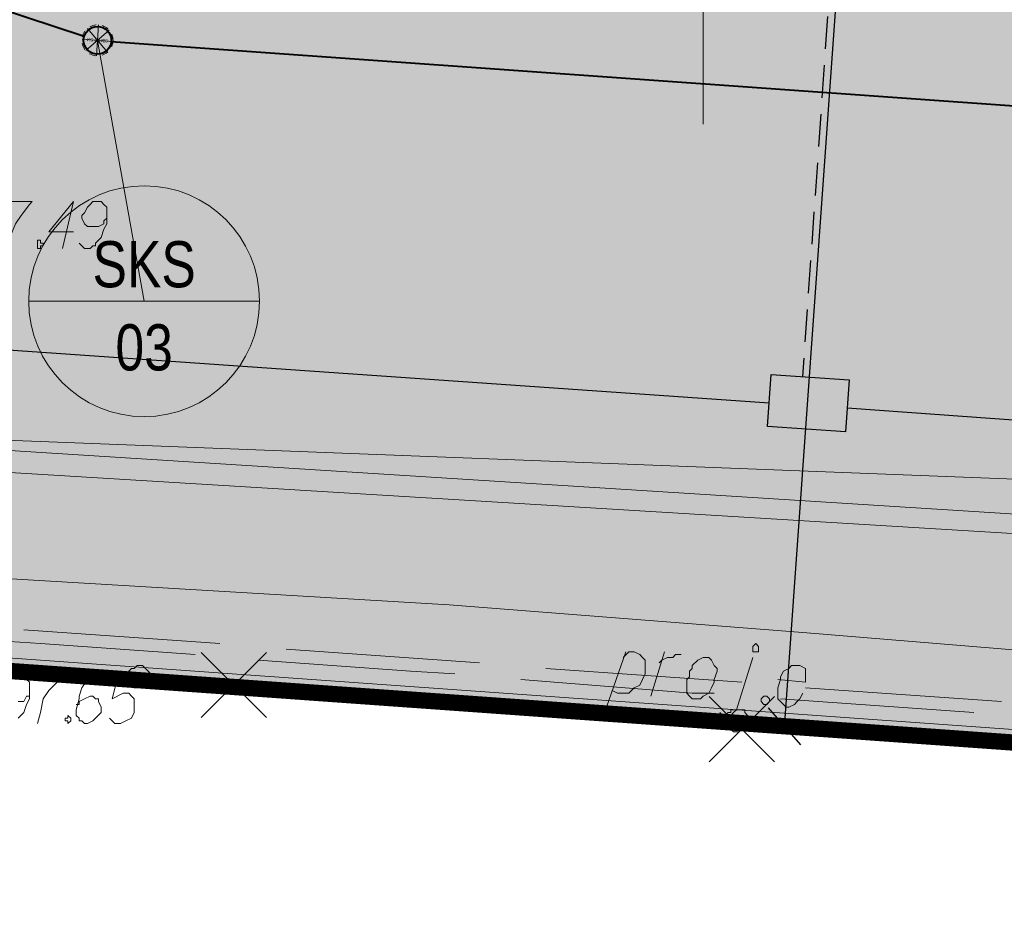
# Model space of a CAD drawing. Header units: metres. Extents: x 7431553 to 7432401, y 5544342 to 5544539.
# Tile 127 of 180: x 7432190 to 7432205, y 5544435 to 5544449. Entities that reach past the tile are written whole.
import ezdxf
from ezdxf.enums import TextEntityAlignment as Align
from ezdxf.lldxf.tags import DXFTag

# ---------------------------------------------------------------- set-up
doc = ezdxf.new("R2010")
doc.units = ezdxf.units.M
doc.header["$MEASUREMENT"] = 0
doc.linetypes.add('BG-PR90-PB-PZT-PZT01_2026_04_14$0$( Dashed )', pattern=[0.75, 0.5, -0.25])
doc.linetypes.add('DASHEDX2', pattern=[1.5, 1, -0.5])
for name, color, linetype, lineweight in [('BG-PR90-PB-PZT-PZT01_2026_04_14$0$MAPA DCP', 7, 'Continuous', 0), ('BG-PR90-PB-PZT-PZT01_2026_04_14$0$Teletechnika wewnętrzna', 30, 'Continuous', 5), ('BG-PR90-PB-PZT-PZT01_2026_04_14$0$Z-ogrodzenie', 41, 'Continuous', 20), ('PRIMETECH - kan_san_graw_instalacje_zewn', 19, 'EST---KS---', 40), ('PRIMETECH - OPISY', 7, 'Continuous', 13), ('PRIMETECH_XREF', 7, 'Continuous', 5)]:
    doc.layers.add(name, color=color, linetype=linetype, lineweight=lineweight)
for name, color, linetype in [('BG-PR90-PB-PZT-PZT01_2026_04_14$0$Z-wyburzenia', 10, 'Continuous'), ('BG-PR90-PB-PZT-PZT01_2026_04_14$0$Z-wymiarowanie', 43, 'Continuous'), ('BG-PR90-PB-PZT-PZT01_2026_04_14$0$Z_granica-wlasnosci', 170, 'Continuous'), ('BG-PR90-PB-PZT-PZT01_2026_04_14$0$Z_szraf zielen', 72, 'Continuous')]:
    doc.layers.add(name, color=color, linetype=linetype)
doc.styles.add('BG-PR90-PB-PZT-PZT01_2026_04_14$0$Arial', font='arial.ttf')
doc.styles.add('BG-PR90-PB-PZT-PZT01_2026_04_14$0$Standard', font='txt')
doc.styles.add('EST_SWK_1_500', font='arial.ttf', dxfattribs={"height": 0.8})
doc.styles.add('EST_SWK_1_500__', font='arial.ttf', dxfattribs={"height": 1})
doc.styles.add('RPK_TAB_TXT_OPIS', font='arial.ttf', dxfattribs={"width": 0.8, "height": 3.5})
doc.linetypes.add('BG-PR90-PB-PZT-PZT01_2026_04_14$0$BGT', pattern='A,3.75,[133,ltypeshp.shx,S=0.1875,R=0,X=0,Y=0],3.75', length=7.5)
tags = doc.linetypes.add('BG-PR90-PB-PZT-PZT01_2026_04_14$0$COMM_LINE', pattern='A,0.5,-0.15,["COMM  ",BG-PR90-PB-PZT-PZT01_2026_04_14$0$Standard,S=0.09,R=0,X=-0.1,Y=-0.05],-0.36', length=1.01).pattern_tags.tags
tags[6] = DXFTag(74, 10)
tags = doc.linetypes.add('EST---KS---', pattern='A,2.5,-0.22,["ks",EST_SWK_1_500__,S=1,R=0,X=0,Y=-0.36],-1.6', length=4.32).pattern_tags.tags
tags[6] = DXFTag(74, 10)
tags = doc.linetypes.add('EST-_-KSI-_-', pattern='A,1,-0.5,1,-0.22,["ksi",EST_SWK_1_500__,S=1,R=0,X=0,Y=-0.36],-1.85', length=4.57).pattern_tags.tags
tags[10] = DXFTag(74, 10)
doc.dimstyles.new('BG-PR90-PB-PZT-PZT01_2026_04_14$0$1-500', dxfattribs={"dimtxt": 0.8, "dimasz": 0.05, "dimexe": 0.009, "dimexo": 0.003125, "dimgap": 0.25, "dimtad": 1, "dimzin": 0, "dimdsep": 46, "dimtxsty": 'BG-PR90-PB-PZT-PZT01_2026_04_14$0$Arial', "dimblk1": 'BG-PR90-PB-PZT-PZT01_2026_04_14$0$ST', "dimblk2": 'BG-PR90-PB-PZT-PZT01_2026_04_14$0$ST', "dimsah": 1, "dimcen": 0, "dimse1": 1, "dimse2": 1, "dimclrd": 256, "dimclre": 256, "dimclrt": 256, "dimadec": 0, "dimazin": 0, "dimtfac": 1, "dimtdec": 0, "dimtix": 1, "dimtofl": 0, "dimtmove": 2, "dimatfit": 3, "dimldrblk": 'BG-PR90-PB-PZT-PZT01_2026_04_14$0$ST', "dimfxl": 1, "dimtolj": 1, "dimtzin": 0, "dimlwd": -1, "dimlwe": -1, "dimarcsym": 0})

# ---------------------------------------------------------------- blocks, each defined once
blk = doc.blocks.new('A$C698B4583')
at = {"layer": 'PRIMETECH - kan_san_graw_instalacje_zewn', "color": 7, "lineweight": 0}
for p, q in [((0.238, 0), (0.238, 0.476)), ((0.406, 0.07), (0.07, 0.406)), ((0.07, 0.07), (0.406, 0.406)), ((0, 0.238), (0.476, 0.238))]:
    blk.add_line(p, q, dxfattribs=at)
at = {"layer": 'PRIMETECH - kan_san_graw_instalacje_zewn', "color": 7, "linetype": 'DASHEDX2', "lineweight": 9, "ltscale": 0.1}
blk.add_circle((0.238, 0.238), 0.238, dxfattribs=at)
at = {"layer": 'PRIMETECH - kan_san_graw_instalacje_zewn', "color": 7}
blk.add_circle((0.238, 0.238), 0.212, dxfattribs=at)
at = {"layer": 'PRIMETECH - kan_san_graw_instalacje_zewn', "color": 7, "style": 'EST_SWK_1_500'}
blk.add_text('KS Dn425', height=0.05, dxfattribs=at).set_placement((0.238, 0.238), align=Align.MIDDLE_CENTER)
blk = doc.blocks.new('*U1999')
at = {"ltscale": 1000}
for p, q in [((-5.649, 1.489), (-5.649, -3.511)), ((-5.649, -1.011), (0, 0))]:
    blk.add_line(p, q, dxfattribs=at)
blk.add_circle((-5.649, -1.011), 2.5)
at = {"ltscale": 1000, "style": 'RPK_TAB_TXT_OPIS', "width": 0.8}
blk.add_attdef('OPIS_PION', text='', height=1, rotation=270, dxfattribs=at).set_placement((-5.649, -1.011), align=Align.BOTTOM_CENTER)
blk.add_attdef('NR_PIONU', text='', height=1, rotation=270, dxfattribs=at).set_placement((-6.149, -1.011), align=Align.TOP_CENTER)
blk = doc.blocks.new('BG-PR90-PB-PZT-PZT01_2026_04_14$0$Naddrwiną2025_v2klauzulap')
at = {"layer": 'BG-PR90-PB-PZT-PZT01_2026_04_14$0$MAPA DCP', "linetype": 'Continuous', "lineweight": 0, "transparency": 33554559}
for points in [[(7431723.94, 5544614.555), (7431724.024, 5544614.555), (7431724.067, 5544614.597), (7431724.067, 5544614.597), (7431724.109, 5544614.639), (7431724.151, 5544614.682), (7431724.151, 5544614.724), (7431724.151, 5544614.766), (7431724.109, 5544614.809), (7431724.109, 5544614.851), (7431724.067, 5544614.893), (7431724.024, 5544614.893), (7431723.982, 5544614.893), (7431723.94, 5544614.893), (7431723.897, 5544614.893), (7431723.855, 5544614.851), (7431723.813, 5544614.851), (7431723.813, 5544614.809), (7431723.813, 5544614.766), (7431723.813, 5544614.682), (7431723.813, 5544614.639), (7431723.855, 5544614.639), (7431723.855, 5544614.597), (7431723.897, 5544614.555), (7431723.897, 5544614.555)], [(7431723.305, 5544605.411), (7431723.389, 5544605.411), (7431723.432, 5544605.453), (7431723.474, 5544605.495), (7431723.474, 5544605.495), (7431723.474, 5544605.58), (7431723.474, 5544605.622), (7431723.474, 5544605.665), (7431723.432, 5544605.707), (7431723.432, 5544605.707), (7431723.389, 5544605.749), (7431723.347, 5544605.749), (7431723.305, 5544605.749), (7431723.262, 5544605.749), (7431723.22, 5544605.707), (7431723.178, 5544605.665), (7431723.135, 5544605.622), (7431723.135, 5544605.58), (7431723.135, 5544605.538), (7431723.178, 5544605.495), (7431723.178, 5544605.453), (7431723.22, 5544605.411), (7431723.262, 5544605.411), (7431723.262, 5544605.411)]]:
    blk.add_hatch(color=256, dxfattribs=at).paths.add_polyline_path(points)
at = {"layer": 'BG-PR90-PB-PZT-PZT01_2026_04_14$0$MAPA DCP', "color": 1, "linetype": 'Continuous', "lineweight": 18, "transparency": 33554687}
for points in [[(7431735.412, 5544677.504), (7431733.719, 5544662.561), (7431731.221, 5544660.317), (7431726.31, 5544659.005), (7431722.712, 5544657.396), (7431720.849, 5544633.816), (7431719.664, 5544603.125), (7431716.955, 5544571.502), (7431706.795, 5544564.474), (7431707.049, 5544557.701)], [(7431718.225, 5544548.557), (7431719.749, 5544566.972), (7431720.13, 5544573.534), (7431720.384, 5544578.952), (7431721.442, 5544597.494), (7431722.204, 5544610.321), (7431722.627, 5544615.74), (7431723.008, 5544620.397), (7431723.516, 5544627.593), (7431724.49, 5544636.822), (7431724.871, 5544641.267), (7431725.294, 5544645.839), (7431725.633, 5544649.776), (7431726.014, 5544653.374), (7431726.226, 5544656.253), (7431726.353, 5544657.438), (7431733.295, 5544656.93), (7431735.37, 5544656.803), (7431735.497, 5544658.666), (7431736.47, 5544668.784), (7431736.978, 5544673.694), (7431737.232, 5544676.234), (7431737.317, 5544677.335)], [(7431713.695, 5544555.457), (7431717.209, 5544559.987), (7431718.436, 5544580.73), (7431719.833, 5544603.506), (7431722.035, 5544638.304), (7431724.151, 5544656.338), (7431725.633, 5544659.682), (7431730.205, 5544661.46)], [(7431730.459, 5544661.164), (7431726.183, 5544659.555), (7431724.49, 5544656.338), (7431722.289, 5544638.346), (7431720.172, 5544603.506), (7431718.648, 5544580.646), (7431717.674, 5544559.987), (7431713.737, 5544555.203)], [(7431723.686, 5544618.788), (7431723.474, 5544615.782)], [(7431723.855, 5544618.365), (7431723.643, 5544615.401)], [(7431723.347, 5544615.359), (7431723.389, 5544615.782), (7431723.178, 5544615.782), (7431723.135, 5544615.698), (7431723.135, 5544615.613), (7431723.135, 5544615.571), (7431723.178, 5544615.528), (7431723.22, 5544615.444), (7431723.305, 5544615.401), (7431723.347, 5544615.401), (7431723.474, 5544615.359), (7431723.516, 5544615.359), (7431723.601, 5544615.359), (7431723.643, 5544615.359), (7431723.728, 5544615.444), (7431723.77, 5544615.486), (7431723.77, 5544615.528), (7431723.728, 5544615.613), (7431723.686, 5544615.655), (7431723.643, 5544615.698), (7431723.559, 5544615.74)], [(7431723.855, 5544614.47), (7431723.897, 5544614.512), (7431723.897, 5544614.639), (7431723.855, 5544614.682), (7431723.813, 5544614.724), (7431723.008, 5544614.978)], [(7431723.389, 5544614.809), (7431723.178, 5544611.803)], [(7431723.559, 5544614.385), (7431723.559, 5544614.047), (7431723.347, 5544611.422)], [(7431723.093, 5544613.539), (7431723.051, 5544613.581), (7431723.008, 5544613.666), (7431723.008, 5544613.75), (7431722.966, 5544613.793), (7431722.966, 5544613.877)], [(7431723.601, 5544613.412), (7431722.924, 5544613.623)], [(7431723.008, 5544612.988), (7431722.924, 5544613.073), (7431722.924, 5544613.158), (7431722.966, 5544613.242), (7431723.008, 5544613.285), (7431723.051, 5544613.327), (7431723.135, 5544613.327), (7431723.22, 5544613.327), (7431723.262, 5544613.327), (7431723.347, 5544613.285), (7431723.432, 5544613.242), (7431723.474, 5544613.158), (7431723.559, 5544613.073), (7431723.559, 5544612.988), (7431723.559, 5544612.904), (7431723.516, 5544612.819)], [(7431723.77, 5544612.734), (7431722.924, 5544613.031)], [(7431723.093, 5544610.787), (7431722.881, 5544607.824)], [(7431723.262, 5544610.406), (7431723.22, 5544609.729), (7431723.051, 5544607.4)], [(7431722.797, 5544606.808), (7431722.585, 5544603.802)], [(7431722.966, 5544606.427), (7431722.797, 5544604.056), (7431722.754, 5544603.421)]]:
    blk.add_lwpolyline(points, dxfattribs=at)
at = {"layer": 'BG-PR90-PB-PZT-PZT01_2026_04_14$0$MAPA DCP', "linetype": 'Continuous', "lineweight": 18, "transparency": 33554687}
for points in [[(7431770.083, 5544504.869), (7431766.188, 5544504.996), (7431732.576, 5544512.404), (7431709.8, 5544513.844), (7431713.187, 5544561.426), (7431714.161, 5544575.396), (7431721.188, 5544574.846), (7431726.818, 5544654.094), (7431726.988, 5544656.761), (7431734.057, 5544656.295), (7431734.65, 5544665.312), (7431734.904, 5544669.292), (7431748.747, 5544668.276), (7431734.904, 5544669.292), (7431735.454, 5544677.504)], [(7431723.982, 5544614.893), (7431724.194, 5544617.899)], [(7431724.194, 5544617.984), (7431724.067, 5544615.994)], [(7431723.982, 5544615.02), (7431723.855, 5544613.031)], [(7431714.838, 5544614.216), (7431709.843, 5544614.216)], [(7431723.686, 5544610.914), (7431723.897, 5544613.92)], [(7431723.77, 5544612.015), (7431723.686, 5544610.575), (7431723.643, 5544610.025)], [(7431723.432, 5544606.935), (7431723.643, 5544609.898)], [(7431723.559, 5544609.009), (7431723.432, 5544607.019)], [(7431723.347, 5544606.046), (7431723.22, 5544604.056)], [(7431723.135, 5544602.955), (7431723.347, 5544605.919)]]:
    blk.add_lwpolyline(points, dxfattribs=at)
blk.add_lwpolyline([(7431673.859, 5544657.311), (7431726.818, 5544654.094), (7431721.188, 5544574.846), (7431714.161, 5544575.396), (7431713.187, 5544561.426), (7431668.61, 5544564.601), (7431669.033, 5544570.486), (7431669.541, 5544576.582), (7431670.727, 5544580.519), (7431669.795, 5544596.859), (7431673.182, 5544646.728)], close=True, dxfattribs=at)
at = {"layer": 'BG-PR90-PB-PZT-PZT01_2026_04_14$0$MAPA DCP', "linetype": 'Continuous', "lineweight": 35, "transparency": 33554687}
blk.add_lwpolyline([(7431705.482, 5544561.892), (7431720.045, 5544560.834), (7431720.299, 5544563.501), (7431720.807, 5544568.454), (7431721.908, 5544585.641), (7431723.686, 5544610.575), (7431726.988, 5544656.295), (7431735.539, 5544655.576)], dxfattribs=at)
at = {"layer": 'BG-PR90-PB-PZT-PZT01_2026_04_14$0$MAPA DCP', "color": 94, "linetype": 'Continuous', "lineweight": 18, "true_color": 0x009a00, "transparency": 33554687}
for points in [[(7431724.321, 5544618.407), (7431724.363, 5544619.423)], [(7431724.194, 5544616.883), (7431724.236, 5544617.391), (7431724.278, 5544617.899)], [(7431724.109, 5544615.359), (7431724.151, 5544616.375)], [(7431723.982, 5544613.877), (7431724.024, 5544614.385), (7431724.067, 5544614.851)], [(7431723.855, 5544612.353), (7431723.94, 5544613.369)], [(7431723.77, 5544610.829), (7431723.813, 5544611.337), (7431723.855, 5544611.845)], [(7431723.643, 5544609.305), (7431723.728, 5544610.321)], [(7431723.559, 5544607.781), (7431723.601, 5544608.289), (7431723.601, 5544608.797)], [(7431723.432, 5544606.257), (7431723.516, 5544607.273)], [(7431723.347, 5544604.733), (7431723.389, 5544605.241), (7431723.389, 5544605.749)], [(7431723.22, 5544603.209), (7431723.305, 5544604.225)]]:
    blk.add_lwpolyline(points, dxfattribs=at)
at = {"layer": 'BG-PR90-PB-PZT-PZT01_2026_04_14$0$MAPA DCP', "color": 1, "linetype": 'Continuous', "lineweight": 18, "transparency": 33554687}
for points in [[(7431723.601, 5544615.147), (7431723.601, 5544615.19), (7431723.643, 5544615.232), (7431723.686, 5544615.232), (7431723.728, 5544615.19), (7431723.728, 5544615.147), (7431723.686, 5544615.105), (7431723.643, 5544615.105)], [(7431722.797, 5544615.02), (7431722.839, 5544615.063), (7431722.924, 5544615.063), (7431722.924, 5544614.978), (7431722.881, 5544614.978), (7431722.839, 5544614.978)], [(7431723.008, 5544614.258), (7431723.008, 5544614.301), (7431723.051, 5544614.343), (7431723.135, 5544614.385), (7431723.178, 5544614.428), (7431723.22, 5544614.428), (7431723.347, 5544614.385), (7431723.389, 5544614.385), (7431723.474, 5544614.343), (7431723.559, 5544614.301), (7431723.601, 5544614.216), (7431723.643, 5544614.174), (7431723.643, 5544614.089), (7431723.643, 5544614.047), (7431723.601, 5544614.004), (7431723.559, 5544613.962), (7431723.474, 5544613.962), (7431723.347, 5544613.962), (7431723.305, 5544614.004), (7431723.22, 5544614.004), (7431723.178, 5544614.047), (7431723.135, 5544614.047), (7431723.051, 5544614.131), (7431723.008, 5544614.216)]]:
    blk.add_lwpolyline(points, close=True, dxfattribs=at)
at = {"layer": 'BG-PR90-PB-PZT-PZT01_2026_04_14$0$MAPA DCP', "linetype": 'Continuous', "lineweight": 0, "transparency": 33554687}
for points in [[(7431723.94, 5544614.555), (7431724.024, 5544614.555), (7431724.067, 5544614.597), (7431724.067, 5544614.597), (7431724.109, 5544614.639), (7431724.151, 5544614.682), (7431724.151, 5544614.724), (7431724.151, 5544614.766), (7431724.109, 5544614.809), (7431724.109, 5544614.851), (7431724.067, 5544614.893), (7431724.024, 5544614.893), (7431723.982, 5544614.893), (7431723.94, 5544614.893), (7431723.897, 5544614.893), (7431723.855, 5544614.851), (7431723.813, 5544614.851), (7431723.813, 5544614.809), (7431723.813, 5544614.766), (7431723.813, 5544614.682), (7431723.813, 5544614.639), (7431723.855, 5544614.639), (7431723.855, 5544614.597), (7431723.897, 5544614.555)], [(7431723.305, 5544605.411), (7431723.389, 5544605.411), (7431723.432, 5544605.453), (7431723.474, 5544605.495), (7431723.474, 5544605.495), (7431723.474, 5544605.58), (7431723.474, 5544605.622), (7431723.474, 5544605.665), (7431723.432, 5544605.707), (7431723.432, 5544605.707), (7431723.389, 5544605.749), (7431723.347, 5544605.749), (7431723.305, 5544605.749), (7431723.262, 5544605.749), (7431723.22, 5544605.707), (7431723.178, 5544605.665), (7431723.135, 5544605.622), (7431723.135, 5544605.58), (7431723.135, 5544605.538), (7431723.178, 5544605.495), (7431723.178, 5544605.453), (7431723.22, 5544605.411), (7431723.262, 5544605.411)]]:
    blk.add_lwpolyline(points, close=True, dxfattribs=at)
at = {"layer": 'BG-PR90-PB-PZT-PZT01_2026_04_14$0$MAPA DCP', "linetype": 'Continuous', "lineweight": 9, "transparency": 33554687}
for points in [[(7431723.305, 5544605.538), (7431723.305, 5544605.241), (7431723.643, 5544605.157), (7431723.559, 5544605.326), (7431723.559, 5544605.411), (7431723.601, 5544605.453), (7431723.643, 5544605.495), (7431723.77, 5544605.495), (7431723.855, 5544605.495), (7431723.94, 5544605.453), (7431723.982, 5544605.368), (7431724.024, 5544605.284), (7431724.024, 5544605.199), (7431723.982, 5544605.157), (7431723.94, 5544605.114)], [(7431716.658, 5544604.649), (7431716.701, 5544604.691), (7431716.743, 5544604.733), (7431716.743, 5544604.818), (7431716.701, 5544604.86), (7431716.701, 5544604.903), (7431716.658, 5544604.903), (7431716.574, 5544604.987), (7431716.447, 5544605.03), (7431716.362, 5544605.072), (7431716.235, 5544605.072), (7431716.15, 5544605.072), (7431716.108, 5544605.072), (7431716.066, 5544605.03), (7431716.023, 5544604.987), (7431716.023, 5544604.945), (7431716.023, 5544604.903), (7431716.023, 5544604.86), (7431716.066, 5544604.818), (7431716.108, 5544604.776), (7431716.193, 5544604.733), (7431716.235, 5544604.691), (7431716.277, 5544604.691), (7431716.362, 5544604.733), (7431716.404, 5544604.776), (7431716.404, 5544604.818), (7431716.404, 5544604.86), (7431716.404, 5544604.945), (7431716.362, 5544605.03), (7431716.32, 5544605.03), (7431716.277, 5544605.072)], [(7431723.389, 5544605.03), (7431723.305, 5544604.987), (7431723.305, 5544604.86), (7431723.347, 5544604.818), (7431723.347, 5544604.776), (7431723.474, 5544604.691), (7431723.601, 5544604.649), (7431723.643, 5544604.649), (7431723.813, 5544604.606), (7431723.897, 5544604.606), (7431723.94, 5544604.649), (7431723.982, 5544604.649), (7431723.982, 5544604.691), (7431724.024, 5544604.733), (7431724.024, 5544604.776), (7431723.982, 5544604.86), (7431723.94, 5544604.903), (7431723.855, 5544604.987), (7431723.813, 5544604.987), (7431723.77, 5544604.987), (7431723.686, 5544604.945), (7431723.643, 5544604.945), (7431723.643, 5544604.903), (7431723.601, 5544604.86), (7431723.601, 5544604.818), (7431723.643, 5544604.733), (7431723.686, 5544604.649), (7431723.728, 5544604.649), (7431723.728, 5544604.606)], [(7431716.489, 5544604.564), (7431716.489, 5544604.183), (7431716.023, 5544604.564), (7431716.743, 5544604.395)], [(7431723.305, 5544603.971), (7431723.305, 5544604.352), (7431723.347, 5544604.352), (7431723.516, 5544604.183), (7431723.643, 5544604.098), (7431723.855, 5544604.056), (7431724.024, 5544604.014)], [(7431716.023, 5544603.548), (7431716.023, 5544603.929), (7431716.066, 5544603.887), (7431716.235, 5544603.76), (7431716.362, 5544603.675), (7431716.574, 5544603.59), (7431716.743, 5544603.548)], [(7431723.94, 5544603.717), (7431723.855, 5544603.802), (7431723.728, 5544603.844), (7431723.643, 5544603.887), (7431723.474, 5544603.887), (7431723.432, 5544603.887), (7431723.389, 5544603.887), (7431723.347, 5544603.844), (7431723.305, 5544603.844), (7431723.305, 5544603.76), (7431723.305, 5544603.717)], [(7431723.686, 5544603.717), (7431723.686, 5544603.76), (7431723.686, 5544603.802), (7431723.601, 5544603.844), (7431723.601, 5544603.887), (7431723.559, 5544603.887)]]:
    blk.add_lwpolyline(points, dxfattribs=at)
for points in [[(7431723.897, 5544604.479), (7431723.94, 5544604.522), (7431723.982, 5544604.522), (7431724.024, 5544604.479), (7431723.982, 5544604.479), (7431723.982, 5544604.437), (7431723.94, 5544604.437), (7431723.94, 5544604.479)], [(7431716.616, 5544604.014), (7431716.616, 5544604.056), (7431716.658, 5544604.056), (7431716.658, 5544604.098), (7431716.701, 5544604.098), (7431716.701, 5544604.056), (7431716.743, 5544604.056), (7431716.743, 5544604.014), (7431716.701, 5544604.014), (7431716.658, 5544604.014)]]:
    blk.add_lwpolyline(points, close=True, dxfattribs=at)
blk = doc.blocks.new('BG-PR90-PB-PZT-PZT01_2026_04_14$0$ST')
at = {"color": 8}
blk.add_line((0, 10), (0, -10), dxfattribs=at)
blk.add_line((-5.3, -5.3), (5.3, 5.3))
blk = doc.blocks.new('*D12063')
at = {"layer": 'BG-PR90-PB-PZT-PZT01_2026_04_14$0$Z-wymiarowanie'}
blk.add_line((7431803.72, 5544472.966), (7431801.25, 5544438.327), dxfattribs=at)
at = {"layer": 'Defpoints', "color": 0, "linetype": 'Continuous', "lineweight": 100}
for p in [(7431801.07, 5544473.205), (7431797.353, 5544438.554), (7431801.247, 5544438.277)]:
    blk.add_point(p, dxfattribs=at)
at = {"layer": 'BG-PR90-PB-PZT-PZT01_2026_04_14$0$Z-wymiarowanie', "linetype": 'Continuous', "xscale": 0.05, "yscale": 0.05, "zscale": 0.05}
for p, rotation in [((7431803.724, 5544473.016), 85.92157724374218), ((7431801.247, 5544438.277), 265.9215772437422)]:
    blk.add_blockref('BG-PR90-PB-PZT-PZT01_2026_04_14$0$ST', p, dxfattribs=dict(at, rotation=rotation))
at = {"layer": 'BG-PR90-PB-PZT-PZT01_2026_04_14$0$Z-wymiarowanie', "linetype": 'Continuous', "insert": (7431801.828, 5544455.693), "char_height": 0.8, "attachment_point": 5, "rotation": 85.9216, "style": 'BG-PR90-PB-PZT-PZT01_2026_04_14$0$Arial'}
blk.add_mtext('\\A1;34.83', dxfattribs=at)
blk = doc.blocks.new('BG-PR90-PB-PZT-PZT01_2026_04_14$0$ertert')
at = {"layer": 'BG-PR90-PB-PZT-PZT01_2026_04_14$0$Z-wymiarowanie'}
dim = blk.add_linear_dim(base=(-11.654, -25.511), p1=(-11.83, 9.417), p2=(-15.548, -25.233), angle=265.9216, dimstyle='BG-PR90-PB-PZT-PZT01_2026_04_14$0$1-500', dxfattribs=at)
dim.commit()
dim.dimension.update_dxf_attribs({"geometry": '*D12063', "text_midpoint": (-11.073, -8.095), "insert": (-7431812.901, -5544463.788)})
blk = doc.blocks.new('BG-PR90-PB-PZT-PZT01_2026_04_14')
at = {"layer": 'BG-PR90-PB-PZT-PZT01_2026_04_14$0$Z_szraf zielen', "true_color": 0xb0d592}
h = blk.add_hatch(color=63, dxfattribs=at)
h.dxf.hatch_style = 1
h.paths.add_polyline_path([(7432147.21, 5544449.15), (7432150.41, 5544493.74), (7432156.27, 5544493.32), (7432162.4, 5544492.78), (7432166.34, 5544491.62), (7432182.67, 5544492.54), (7432242.525, 5544488.459), (7432243.1, 5544488.46), (7432239.91, 5544435.52), (7432160.67, 5544441.17), (7432161.18, 5544448.16), (7432160.681, 5544448.195), (7432160.681, 5544448.196), (7432160.789, 5544449.703), (7432165.277, 5544449.382), (7432165.064, 5544446.39), (7432170.051, 5544446.034), (7432170.08, 5544446.433), (7432172.565, 5544446.256), (7432173.072, 5544446.22), (7432180.553, 5544445.687), (7432180.738, 5544448.28), (7432180.782, 5544448.983), (7432181.094, 5544453.267), (7432193.715, 5544452.367), (7432193.609, 5544450.871), (7432200.591, 5544450.373), (7432200.804, 5544453.366), (7432203.95, 5544453.142), (7432204.646, 5544453.092, -0.414214), (7432206.499, 5544450.955), (7432205.979, 5544443.664), (7432221.941, 5544442.526), (7432225.008, 5544485.533), (7432209.048, 5544486.671), (7432208.053, 5544472.707, -0.414214), (7432206.984, 5544471.781), (7432205.987, 5544471.852, -0.414214), (7432205.06, 5544472.92), (7432206.056, 5544486.885), (7432206.163, 5544488.381), (7432166.264, 5544491.226), (7432166.157, 5544489.73), (7432165.161, 5544475.765), (7432165.117, 5544475.148, -0.414214), (7432163.514, 5544473.758), (7432158.091, 5544474.149), (7432158.433, 5544479.291), (7432158.431, 5544479.263), (7432151.418, 5544479.76), (7432151.418, 5544479.76), (7432151.038, 5544474.648), (7432149.21, 5544449.008)])
at = {"layer": 'BG-PR90-PB-PZT-PZT01_2026_04_14$0$Teletechnika wewnętrzna', "linetype": 'BG-PR90-PB-PZT-PZT01_2026_04_14$0$( Dashed )', "lineweight": 30}
blk.add_lwpolyline([(7432197.464, 5544450.449), (7432201.772, 5544450.182), (7432201.962, 5544449.903), (7432201.525, 5544443.635)], dxfattribs=at)
at = {"layer": 'BG-PR90-PB-PZT-PZT01_2026_04_14$0$Teletechnika wewnętrzna', "linetype": 'BG-PR90-PB-PZT-PZT01_2026_04_14$0$COMM_LINE', "lineweight": 30, "ltscale": 4}
for points in [[(7432185.973, 5544444.279), (7432201.013, 5544443.231)], [(7432202.211, 5544443.155), (7432223.571, 5544441.614)]]:
    blk.add_lwpolyline(points, dxfattribs=at)
at = {"layer": 'BG-PR90-PB-PZT-PZT01_2026_04_14$0$Teletechnika wewnętrzna', "linetype": 'BG-PR90-PB-PZT-PZT01_2026_04_14$0$COMM_LINE', "lineweight": 30, "ltscale": 4, "elevation": -10.08}
blk.add_lwpolyline([(7432202.185, 5544442.787), (7432200.988, 5544442.871), (7432201.044, 5544443.669), (7432202.241, 5544443.585), (7432202.185, 5544442.787)], dxfattribs=at)
at = {"layer": 'BG-PR90-PB-PZT-PZT01_2026_04_14$0$Z-ogrodzenie', "linetype": 'BG-PR90-PB-PZT-PZT01_2026_04_14$0$BGT', "lineweight": 20, "ltscale": 0.4}
blk.add_lwpolyline([(7432244.967, 5544435.36), (7432160.884, 5544441.355), (7432161.379, 5544448.145)], dxfattribs=at)
at = {"layer": 'BG-PR90-PB-PZT-PZT01_2026_04_14$0$Z-wyburzenia', "lineweight": 35}
for points in [[(7432192.308, 5544439.409), (7432193.308, 5544438.409)], [(7432193.308, 5544439.409), (7432192.308, 5544438.409)], [(7432200.097, 5544438.731), (7432201.097, 5544437.731)], [(7432201.097, 5544438.731), (7432200.097, 5544437.731)]]:
    blk.add_lwpolyline(points, dxfattribs=at)
at = {"layer": 'BG-PR90-PB-PZT-PZT01_2026_04_14$0$Z_granica-wlasnosci', "color": 5, "true_color": 0x1414ff, "const_width": 0.25}
blk.add_lwpolyline([(7432243.1, 5544488.46), (7432239.91, 5544435.52), (7432160.67, 5544441.17), (7432161.18, 5544448.16), (7432147.21, 5544449.15), (7432150.41, 5544493.74), (7432156.27, 5544493.32), (7432162.4, 5544492.78), (7432166.34, 5544491.62), (7432182.67, 5544492.54), (7432242.525, 5544488.459)], close=True, dxfattribs=at)
blk.add_lwpolyline([(7432243.1, 5544488.46), (7432239.91, 5544435.52), (7432160.67, 5544441.17), (7432161.18, 5544448.16), (7432147.21, 5544449.15), (7432150.41, 5544493.74), (7432156.27, 5544493.32), (7432162.4, 5544492.78), (7432166.34, 5544491.62), (7432182.67, 5544492.54), (7432242.525, 5544488.459)], close=True, dxfattribs=at)
blk.add_lwpolyline([(7432243.1, 5544488.46), (7432239.91, 5544435.52), (7432160.67, 5544441.17), (7432161.18, 5544448.16), (7432147.21, 5544449.15), (7432150.41, 5544493.74), (7432156.27, 5544493.32), (7432162.4, 5544492.78), (7432166.34, 5544491.62), (7432182.67, 5544492.54), (7432242.525, 5544488.459)], close=True, dxfattribs=at)
at = {"layer": 'BG-PR90-PB-PZT-PZT01_2026_04_14$0$MAPA DCP', "rotation": 270}
blk.add_blockref('BG-PR90-PB-PZT-PZT01_2026_04_14$0$Naddrwiną2025_v2klauzulap', (1887585.788, 12976162.34), dxfattribs=at)
at = {"layer": 'BG-PR90-PB-PZT-PZT01_2026_04_14$0$Z-wymiarowanie', "linetype": 'Continuous', "lineweight": 100}
blk.add_blockref('BG-PR90-PB-PZT-PZT01_2026_04_14$0$ertert', (7432212.901, 5544463.788), dxfattribs=at)

msp = doc.modelspace()

# ---------------------------------------------------------------- block references
at = {"layer": 'PRIMETECH_XREF', "linetype": 'Continuous', "lineweight": 0, "rotation": 360}
msp.add_blockref('BG-PR90-PB-PZT-PZT01_2026_04_14', (0, 0), dxfattribs=at)

# ---------------------------------------------------------------- next in the draw order: linework, layer by layer
at = {"layer": 'PRIMETECH - kan_san_graw_instalacje_zewn', "linetype": 'EST-_-KSI-_-', "ltscale": 0.6}
for p, q in [((7432185.031, 5544450.652), (7432190.517, 5544448.854)), ((7432190.931, 5544448.773), (7432231.999, 5544445.845))]:
    msp.add_line(p, q, dxfattribs=at)

# ---------------------------------------------------------------- next in the draw order: block references
at = {"layer": 'PRIMETECH - kan_san_graw_instalacje_zewn', "linetype": 'Continuous', "lineweight": 0, "rotation": 355.9215776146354}
msp.add_blockref('A$C698B4583', (7432190.465, 5544448.568), dxfattribs=at)

# ---------------------------------------------------------------- next in the draw order: block references
at = {"layer": 'PRIMETECH - OPISY', "ltscale": 10, "xscale": 0.7076160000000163, "yscale": 0.7076160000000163, "zscale": 0.7076160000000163, "rotation": 90.00000000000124}
msp.add_blockref('*U1999', (7432190.719, 5544448.788), dxfattribs=at).add_auto_attribs({'OPIS_PION': 'SKS', 'NR_PIONU': '03'})

doc.saveas('drawing.dxf')
